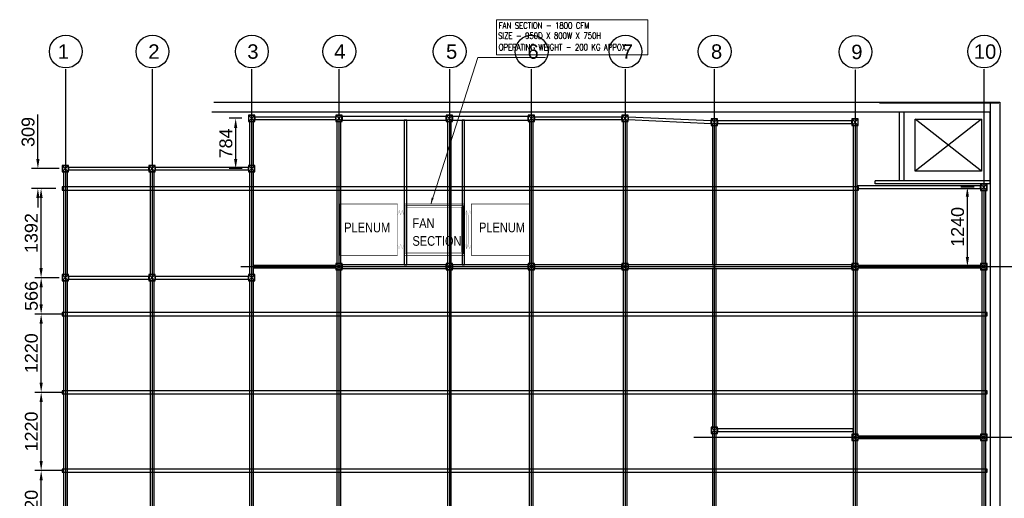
# Model space of a CAD drawing. Header units: millimetres. Extents: x -106827 to 92813, y -35754 to 7831.
# Tile 5 of 160: x -106661 to -91325, y 370 to 7831. Entities that reach past the tile are written whole.
import ezdxf

# ---------------------------------------------------------------- set-up
doc = ezdxf.new("R2010")
doc.units = ezdxf.units.MM
doc.header["$PDMODE"] = 35
doc.linetypes.add('CENTER2', pattern=[1.125, 0.75, -0.125, 0.125, -0.125])
for name, color, linetype, lineweight in [('2020 HVAC FRESH AIR DUCT', 150, 'Continuous', 25), ('2020 HVAC FRESH AIR GRILLE & DUCT TEXT', 150, 'Continuous', 9), ('MEI- EXISTING WALLS', 1, 'Continuous', 15)]:
    doc.layers.add(name, color=color, linetype=linetype, lineweight=lineweight)
doc.layers.add('wall', color=7, linetype='Continuous')
doc.styles.add('ARIAL', font='arial.ttf')
doc.styles.add('C-ARIAL', font='arial.ttf')
doc.styles.add('HVAC', font='simplex.shx', dxfattribs={"height": 8})
doc.styles.get("Standard").update_dxf_attribs({"font": 'ARIALN.TTF'})
doc.dimstyles.new('S-50', dxfattribs={"dimtxt": 200, "dimasz": 150, "dimexe": 100, "dimexo": 100, "dimgap": 50, "dimtad": 1, "dimdec": 0, "dimzin": 0, "dimdsep": 46, "dimtxsty": 'ARIAL', "dimblk1": 'ARCHTICK', "dimblk2": 'ARCHTICK', "dimcen": 0.09, "dimdle": 100, "dimclrd": 8, "dimclre": 8, "dimclrt": 6, "dimadec": 0, "dimazin": 0, "dimtfac": 1, "dimtdec": 0, "dimtofl": 0, "dimtmove": 0, "dimatfit": 3, "dimfxl": 1, "dimtolj": 1, "dimtzin": 0, "dimlwd": -1, "dimarcsym": 0})
doc.dimstyles.new('TFS-Dim', dxfattribs={"dimtxt": 120, "dimasz": 40, "dimexe": 25, "dimexo": 25, "dimgap": 4.5, "dimtad": 1, "dimdec": 0, "dimzin": 0, "dimdsep": 46, "dimtxsty": 'Standard', "dimblk": 'ARCHTICK', "dimcen": 0.09, "dimdle": 2, "dimclrd": 256, "dimclre": 8, "dimadec": 0, "dimazin": 0, "dimtfac": 1, "dimtdec": 0, "dimtofl": 0, "dimtmove": 1, "dimatfit": 3, "dimfxl": 1, "dimtolj": 1, "dimtzin": 0, "dimlwd": -1, "dimlwe": -1, "dimarcsym": 0})

# ---------------------------------------------------------------- blocks, each defined once
blk = doc.blocks.new('*D577')
at = {"color": 8, "lineweight": -2, "ltscale": 10}
for p, q in [((-105999, 802), (-106427, 802)), ((-105999, -418), (-106427, -418))]:
    blk.add_line(p, q, dxfattribs=at)
at = {"color": 8, "ltscale": 10}
blk.add_line((-106327, -268), (-106327, 652), dxfattribs=at)
at = {"color": 8}
for points in [[(-106302, 652), (-106352, 652), (-106327, 802)], [(-106352, -268), (-106302, -268), (-106327, -418)]]:
    blk.add_solid(points, dxfattribs=at)
at = {"layer": 'Defpoints', "color": 0}
for p in [(-106327, 802), (-105899, 802), (-105899, -418)]:
    blk.add_point(p, dxfattribs=at)
at = {"color": 6, "insert": (-106479, 192), "char_height": 200, "attachment_point": 5, "rotation": 90, "style": 'ARIAL'}
blk.add_mtext('\\A1;1220', dxfattribs=at)
blk = doc.blocks.new('_ArchTick')
at = {"color": 0, "linetype": 'ByBlock', "const_width": 0.15}
blk.add_lwpolyline([(-0.5, -0.5), (0.5, 0.5)], dxfattribs=at)
blk = doc.blocks.new('*D578')
at = {"color": 8, "lineweight": -2, "ltscale": 10}
for p, q in [((-105999, 2022), (-106427, 2022)), ((-105999, 802), (-106427, 802))]:
    blk.add_line(p, q, dxfattribs=at)
at = {"color": 8, "ltscale": 10}
blk.add_line((-106327, 952), (-106327, 1872), dxfattribs=at)
at = {"color": 8}
for points in [[(-106302, 1872), (-106352, 1872), (-106327, 2022)], [(-106352, 952), (-106302, 952), (-106327, 802)]]:
    blk.add_solid(points, dxfattribs=at)
at = {"layer": 'Defpoints', "color": 0}
for p in [(-106327, 2022), (-105899, 2022), (-105899, 802)]:
    blk.add_point(p, dxfattribs=at)
at = {"color": 6, "insert": (-106479, 1412), "char_height": 200, "attachment_point": 5, "rotation": 90, "style": 'ARIAL'}
blk.add_mtext('\\A1;1220', dxfattribs=at)
blk = doc.blocks.new('*D579')
at = {"color": 8, "lineweight": -2, "ltscale": 10}
for p, q in [((-105999, 3242), (-106427, 3242)), ((-105999, 2022), (-106427, 2022))]:
    blk.add_line(p, q, dxfattribs=at)
at = {"color": 8, "ltscale": 10}
blk.add_line((-106327, 2172), (-106327, 3092), dxfattribs=at)
at = {"color": 8}
for points in [[(-106302, 3092), (-106352, 3092), (-106327, 3242)], [(-106352, 2172), (-106302, 2172), (-106327, 2022)]]:
    blk.add_solid(points, dxfattribs=at)
at = {"layer": 'Defpoints', "color": 0}
for p in [(-106327, 3242), (-105899, 3242), (-105899, 2022)]:
    blk.add_point(p, dxfattribs=at)
at = {"color": 6, "insert": (-106479, 2632), "char_height": 200, "attachment_point": 5, "rotation": 90, "style": 'ARIAL'}
blk.add_mtext('\\A1;1220', dxfattribs=at)
blk = doc.blocks.new('*D580')
at = {"color": 8, "lineweight": -2, "ltscale": 10}
for p, q in [((-106049, 3809), (-106427, 3809)), ((-105999, 3242), (-106427, 3242))]:
    blk.add_line(p, q, dxfattribs=at)
at = {"color": 8, "ltscale": 10}
blk.add_line((-106327, 3392), (-106327, 3659), dxfattribs=at)
at = {"color": 8}
for points in [[(-106302, 3659), (-106352, 3659), (-106327, 3809)], [(-106352, 3392), (-106302, 3392), (-106327, 3242)]]:
    blk.add_solid(points, dxfattribs=at)
at = {"layer": 'Defpoints', "color": 0}
for p in [(-106327, 3809), (-105949, 3809), (-105899, 3242)]:
    blk.add_point(p, dxfattribs=at)
at = {"color": 6, "insert": (-106479, 3525), "char_height": 200, "attachment_point": 5, "rotation": 90, "style": 'ARIAL'}
blk.add_mtext('\\A1;566', dxfattribs=at)
blk = doc.blocks.new('*D581')
at = {"color": 8, "lineweight": -2, "ltscale": 10}
for p, q in [((-106100, 5201), (-106428, 5201)), ((-106099, 3809), (-106428, 3809))]:
    blk.add_line(p, q, dxfattribs=at)
at = {"color": 8, "ltscale": 10}
blk.add_line((-106328, 3959), (-106328, 5051), dxfattribs=at)
at = {"color": 8}
for points in [[(-106303, 5051), (-106353, 5051), (-106328, 5201)], [(-106353, 3959), (-106303, 3959), (-106328, 3809)]]:
    blk.add_solid(points, dxfattribs=at)
at = {"layer": 'Defpoints', "color": 0}
for p in [(-106328, 5201), (-106000, 5201), (-105999, 3809)]:
    blk.add_point(p, dxfattribs=at)
at = {"color": 6, "insert": (-106480, 4505), "char_height": 200, "attachment_point": 5, "rotation": 90, "style": 'ARIAL'}
blk.add_mtext('\\A1;1392', dxfattribs=at)
blk = doc.blocks.new('*D582')
at = {"color": 8, "ltscale": 10}
for p, q in [((-106378, 5659), (-106378, 6352)), ((-106378, 5051), (-106378, 4901))]:
    blk.add_line(p, q, dxfattribs=at)
at = {"color": 8, "lineweight": -2, "ltscale": 10}
for p, q in [((-106049, 5509), (-106478, 5509)), ((-106100, 5201), (-106478, 5201))]:
    blk.add_line(p, q, dxfattribs=at)
at = {"color": 8}
for points in [[(-106403, 5659), (-106353, 5659), (-106378, 5509)], [(-106353, 5051), (-106403, 5051), (-106378, 5201)]]:
    blk.add_solid(points, dxfattribs=at)
at = {"layer": 'Defpoints', "color": 0}
for p in [(-106378, 5509), (-105949, 5509), (-106000, 5201)]:
    blk.add_point(p, dxfattribs=at)
at = {"color": 6, "insert": (-106530, 6081), "char_height": 200, "attachment_point": 5, "rotation": 90, "style": 'ARIAL'}
blk.add_mtext('\\A1;309', dxfattribs=at)
blk = doc.blocks.new('*D586')
at = {"color": 8, "lineweight": -2, "ltscale": 10}
for p, q in [((-91794, 5220), (-92000, 5220)), ((-91794, 3981), (-92000, 3981))]:
    blk.add_line(p, q, dxfattribs=at)
at = {"color": 8, "ltscale": 10}
blk.add_line((-91900, 4131), (-91900, 5070), dxfattribs=at)
at = {"color": 8}
for points in [[(-91875, 5070), (-91925, 5070), (-91900, 5220)], [(-91925, 4131), (-91875, 4131), (-91900, 3981)]]:
    blk.add_solid(points, dxfattribs=at)
at = {"layer": 'Defpoints', "color": 0}
for p in [(-91900, 5220), (-91694, 5220), (-91694, 3981)]:
    blk.add_point(p, dxfattribs=at)
at = {"color": 6, "insert": (-92052, 4601), "char_height": 200, "attachment_point": 5, "rotation": 90, "style": 'ARIAL'}
blk.add_mtext('\\A1;1240', dxfattribs=at)
blk = doc.blocks.new('*D588')
at = {"color": 8, "lineweight": -2, "ltscale": 10}
for p, q in [((-103200, 6294), (-103397, 6294)), ((-103196, 5509), (-103397, 5509))]:
    blk.add_line(p, q, dxfattribs=at)
at = {"color": 8, "ltscale": 10}
blk.add_line((-103297, 5659), (-103297, 6144), dxfattribs=at)
at = {"color": 8}
for points in [[(-103272, 6144), (-103322, 6144), (-103297, 6294)], [(-103322, 5659), (-103272, 5659), (-103297, 5509)]]:
    blk.add_solid(points, dxfattribs=at)
at = {"layer": 'Defpoints', "color": 0}
for p in [(-103297, 6294), (-103100, 6294), (-103096, 5509)]:
    blk.add_point(p, dxfattribs=at)
at = {"color": 6, "insert": (-103449, 5902), "char_height": 200, "attachment_point": 5, "rotation": 90, "style": 'ARIAL'}
blk.add_mtext('\\A1;784', dxfattribs=at)
blk = doc.blocks.new('zw$7937')
at = {"layer": '2020 HVAC FRESH AIR DUCT', "linetype": 'Continuous', "ltscale": 4, "const_width": 7.5}
for points in [[(-2568, -1539), (-1668, -1539), (-1668, -739), (-2568, -739)], [(382, -1539), (-518, -1539), (-518, -739), (382, -739)]]:
    blk.add_lwpolyline(points, close=True, dxfattribs=at)
at = {"layer": '2020 HVAC FRESH AIR DUCT', "color": 1, "linetype": 'Continuous', "ltscale": 4, "const_width": 7.5}
for points in [[(-618, -1539), (-1568, -1539), (-1568, -739), (-618, -739)], [(-668, -1489), (-1518, -1489), (-1518, -789), (-668, -789)]]:
    blk.add_lwpolyline(points, close=True, dxfattribs=at)
at = {"layer": '2020 HVAC FRESH AIR DUCT', "color": 7, "linetype": 'Continuous', "ltscale": 4, "const_width": 7.5}
blk.add_lwpolyline([(-643, -1514), (-1543, -1514), (-1543, -764), (-643, -764)], close=True, dxfattribs=at)
at = {"layer": '2020 HVAC FRESH AIR DUCT', "color": 8, "linetype": 'Continuous', "ltscale": 4, "const_width": 2}
for points in [[(-1668, -914), (-1643, -839), (-1618, -914), (-1618, -1364), (-1643, -1439), (-1668, -1364)], [(-1568, -914), (-1593, -839), (-1618, -914), (-1618, -1364), (-1593, -1439), (-1568, -1364)], [(-618, -914), (-593, -839), (-568, -914), (-568, -1364), (-593, -1439), (-618, -1364)], [(-518, -914), (-543, -839), (-568, -914), (-568, -1364), (-543, -1439), (-518, -1364)]]:
    blk.add_lwpolyline(points, close=True, dxfattribs=at)
for points in [[(-1643, -1439), (-1643, -839)], [(-1593, -1439), (-1593, -839)], [(-593, -1439), (-593, -839)], [(-543, -1439), (-543, -839)]]:
    blk.add_lwpolyline(points, dxfattribs=at)
at = {"layer": '2020 HVAC FRESH AIR GRILLE & DUCT TEXT', "linetype": 'Continuous'}
for s, p in [('PLENUM', (-2498, -1179)), ('FAN', (-1435, -1113)), ('PLENUM', (-398, -1179)), ('SECTION', (-1435, -1389))]:
    blk.add_text(s, height=150, dxfattribs=at).set_placement(p)

msp = doc.modelspace()

# ---------------------------------------------------------------- linework, layer by layer
at = {"color": 252, "linetype": 'CENTER2'}
for p, q in [((-105949.2, 7059.5), (-105949.2, -6756.1)), ((-104599.1, 7059.5), (-104599.1, -6756.1)), ((-103049.6, 7059.5), (-103049.6, -6756.1)), ((-101688.8, 7059.5), (-101688.8, -6756.1)), ((-99968.9, 7059.5), (-99968.9, -6756.1)), ((-98693, 7059.5), (-98693, -6756.1)), ((-97232, 7059.6), (-97232, -6756)), ((-95842, 7059.5), (-95842, -6756.1)), ((-91644, 7059.5), (-91644, -6756.1)), ((-93648.6, 7053.9), (-93648.6, -6761.6)), ((-90461.4, 3980.8), (-103214.9, 3980.8)), ((-90461.4, 1321), (-96162.2, 1321))]:
    msp.add_line(p, q, dxfattribs=at)
at = {"ltscale": 10}
for p, q in [((-103634.8, 6543.5), (-91396.7, 6543.5)), ((-91546.7, 6543.5), (-91544, -2615.6)), ((-91396.7, 6543.5), (-91394, -2615.5)), ((-103670.6, 6393.5), (-91544, 6393.5)), ((-103099.6, 6243.6), (-102999.6, 6343.6)), ((-102999.6, 6243.6), (-103099.6, 6343.6)), ((-101738.8, 6243.6), (-101638.8, 6343.6)), ((-101638.8, 6243.6), (-101738.8, 6343.6)), ((-100018.9, 6243.6), (-99918.9, 6343.6)), ((-99918.9, 6243.6), (-100018.9, 6343.6)), ((-98743, 6243.6), (-98643, 6343.6)), ((-98643, 6243.6), (-98743, 6343.6)), ((-97281.8, 6243.6), (-97181.8, 6343.6)), ((-97181.8, 6243.6), (-97281.8, 6343.6)), ((-92959.4, 5321.4), (-92959.4, 6393.6)), ((-92884.4, 5321.4), (-92884.4, 6393.6)), ((-91544, 5270.4), (-91544, 6393.5)), ((-95892, 6183.6), (-95792, 6283.6)), ((-95792, 6183.6), (-95892, 6283.6)), ((-93698.6, 6183.6), (-93598.6, 6283.6)), ((-93598.6, 6183.6), (-93698.6, 6283.6)), ((-105999.2, 5459.4), (-105899.2, 5559.4)), ((-105899.2, 5459.4), (-105999.2, 5559.4)), ((-104649.1, 5459.4), (-104549.1, 5559.4)), ((-104549.1, 5459.4), (-104649.1, 5559.4)), ((-103099.6, 5459.4), (-102999.6, 5559.4)), ((-102999.6, 5459.4), (-103099.6, 5559.4)), ((-91544, 5320.4), (-93335, 5320.4)), ((-93335, 5272.8), (-93335, 5320.4)), ((-91544, 5272.8), (-93335, 5272.8)), ((-91694, 5170.4), (-91594, 5270.4)), ((-91594, 5170.4), (-91694, 5270.4)), ((-101738.8, 3930.8), (-101638.8, 4030.8)), ((-101638.8, 3930.8), (-101738.8, 4030.8)), ((-100018.9, 3930.8), (-99918.9, 4030.8)), ((-99918.9, 3930.8), (-100018.9, 4030.8)), ((-98743, 3930.8), (-98643, 4030.8)), ((-98643, 3930.8), (-98743, 4030.8)), ((-97281.8, 3930.8), (-97181.8, 4030.8)), ((-97181.8, 3930.8), (-97281.8, 4030.8)), ((-93698.6, 3930.8), (-93598.6, 4030.8)), ((-93598.6, 3930.8), (-93698.6, 4030.8)), ((-91694, 3930.8), (-91594, 4030.8)), ((-91594, 3930.8), (-91694, 4030.8)), ((-105999.2, 3758.6), (-105899.2, 3858.6)), ((-105899.2, 3758.6), (-105999.2, 3858.6)), ((-104649.1, 3758.6), (-104549.1, 3858.6)), ((-104549.1, 3758.6), (-104649.1, 3858.6)), ((-103099.6, 3758.6), (-102999.6, 3858.6)), ((-102999.6, 3758.6), (-103099.6, 3858.6)), ((-95892, 1381.4), (-95792, 1481.4)), ((-95792, 1381.4), (-95892, 1481.4)), ((-93698.6, 1270.4), (-93598.6, 1370.4)), ((-93598.6, 1270.4), (-93698.6, 1370.4)), ((-91694, 1271), (-91594, 1371)), ((-91594, 1271), (-91694, 1371))]:
    msp.add_line(p, q, dxfattribs=at)
at = {"color": 4, "ltscale": 10}
for points in [[(-103099.6, 6243.6), (-102999.6, 6243.6), (-102999.6, 6343.6), (-103099.6, 6343.6)], [(-103095.6, 6247.6), (-103003.6, 6247.6), (-103003.6, 6339.6), (-103095.6, 6339.6)], [(-101738.8, 6243.6), (-101638.8, 6243.6), (-101638.8, 6343.6), (-101738.8, 6343.6)], [(-101734.8, 6247.6), (-101642.8, 6247.6), (-101642.8, 6339.6), (-101734.8, 6339.6)], [(-100018.9, 6243.6), (-99918.9, 6243.6), (-99918.9, 6343.6), (-100018.9, 6343.6)], [(-100014.9, 6247.6), (-99922.9, 6247.6), (-99922.9, 6339.6), (-100014.9, 6339.6)], [(-98743, 6243.6), (-98643, 6243.6), (-98643, 6343.6), (-98743, 6343.6)], [(-98739, 6247.6), (-98647, 6247.6), (-98647, 6339.6), (-98739, 6339.6)], [(-97281.8, 6243.6), (-97181.8, 6243.6), (-97181.8, 6343.6), (-97281.8, 6343.6)], [(-97277.8, 6247.6), (-97185.8, 6247.6), (-97185.8, 6339.6), (-97277.8, 6339.6)], [(-95892, 6183.6), (-95792, 6183.6), (-95792, 6283.6), (-95892, 6283.6)], [(-95888, 6187.6), (-95796, 6187.6), (-95796, 6279.6), (-95888, 6279.6)], [(-93698.6, 6183.6), (-93598.6, 6183.6), (-93598.6, 6283.6), (-93698.6, 6283.6)], [(-93694.6, 6187.6), (-93602.6, 6187.6), (-93602.6, 6279.6), (-93694.6, 6279.6)], [(-105999.2, 5459.4), (-105899.2, 5459.4), (-105899.2, 5559.4), (-105999.2, 5559.4)], [(-105995.2, 5463.4), (-105903.2, 5463.4), (-105903.2, 5555.4), (-105995.2, 5555.4)], [(-104649.1, 5459.4), (-104549.1, 5459.4), (-104549.1, 5559.4), (-104649.1, 5559.4)], [(-104645.1, 5463.4), (-104553.1, 5463.4), (-104553.1, 5555.4), (-104645.1, 5555.4)], [(-103099.6, 5459.4), (-102999.6, 5459.4), (-102999.6, 5559.4), (-103099.6, 5559.4)], [(-103095.6, 5463.4), (-103003.6, 5463.4), (-103003.6, 5555.4), (-103095.6, 5555.4)], [(-91694, 5170.4), (-91594, 5170.4), (-91594, 5270.4), (-91694, 5270.4)], [(-91690, 5174.4), (-91598, 5174.4), (-91598, 5266.4), (-91690, 5266.4)], [(-101738.8, 3930.8), (-101638.8, 3930.8), (-101638.8, 4030.8), (-101738.8, 4030.8)], [(-101734.8, 3934.8), (-101642.8, 3934.8), (-101642.8, 4026.8), (-101734.8, 4026.8)], [(-100018.9, 3930.8), (-99918.9, 3930.8), (-99918.9, 4030.8), (-100018.9, 4030.8)], [(-100014.9, 3934.8), (-99922.9, 3934.8), (-99922.9, 4026.8), (-100014.9, 4026.8)], [(-98743, 3930.8), (-98643, 3930.8), (-98643, 4030.8), (-98743, 4030.8)], [(-98739, 3934.8), (-98647, 3934.8), (-98647, 4026.8), (-98739, 4026.8)], [(-97281.8, 3930.8), (-97181.8, 3930.8), (-97181.8, 4030.8), (-97281.8, 4030.8)], [(-97277.8, 3934.8), (-97185.8, 3934.8), (-97185.8, 4026.8), (-97277.8, 4026.8)], [(-93698.6, 3930.8), (-93598.6, 3930.8), (-93598.6, 4030.8), (-93698.6, 4030.8)], [(-93694.6, 3934.8), (-93602.6, 3934.8), (-93602.6, 4026.8), (-93694.6, 4026.8)], [(-91694, 3930.8), (-91594, 3930.8), (-91594, 4030.8), (-91694, 4030.8)], [(-91690, 3934.8), (-91598, 3934.8), (-91598, 4026.8), (-91690, 4026.8)], [(-105999.2, 3758.6), (-105899.2, 3758.6), (-105899.2, 3858.6), (-105999.2, 3858.6)], [(-105995.2, 3762.6), (-105903.2, 3762.6), (-105903.2, 3854.6), (-105995.2, 3854.6)], [(-104649.1, 3758.6), (-104549.1, 3758.6), (-104549.1, 3858.6), (-104649.1, 3858.6)], [(-104645.1, 3762.6), (-104553.1, 3762.6), (-104553.1, 3854.6), (-104645.1, 3854.6)], [(-103099.6, 3758.6), (-102999.6, 3758.6), (-102999.6, 3858.6), (-103099.6, 3858.6)], [(-103095.6, 3762.6), (-103003.6, 3762.6), (-103003.6, 3854.6), (-103095.6, 3854.6)], [(-95892, 1381.4), (-95792, 1381.4), (-95792, 1481.4), (-95892, 1481.4)], [(-95888, 1385.4), (-95796, 1385.4), (-95796, 1477.4), (-95888, 1477.4)], [(-93698.6, 1270.4), (-93598.6, 1270.4), (-93598.6, 1370.4), (-93698.6, 1370.4)], [(-93694.6, 1274.4), (-93602.6, 1274.4), (-93602.6, 1366.4), (-93694.6, 1366.4)], [(-91694, 1271), (-91594, 1271), (-91594, 1371), (-91694, 1371)], [(-91690, 1275), (-91598, 1275), (-91598, 1367), (-91690, 1367)]]:
    msp.add_lwpolyline(points, close=True, dxfattribs=at)
at = {"color": 6, "ltscale": 10}
for points in [[(-102999.6, 6273.6), (-101738.8, 6273.6), (-101738.8, 6313.6), (-102999.6, 6313.6)], [(-98643, 6273.6), (-97281.8, 6273.6), (-97281.8, 6313.6), (-98643, 6313.6)], [(-97181.8, 6273.6), (-95893, 6213.6), (-95891.1, 6253.6), (-97181.8, 6313.6)], [(-100631.3, 4011.3), (-100631.3, 6263.1), (-100671.3, 6263.1), (-100671.3, 4011.3)], [(-99731.3, 4011.3), (-99731.3, 6263.1), (-99771.3, 6263.1), (-99771.3, 4011.3)], [(-95792, 6213.6), (-93698.6, 6213.6), (-93698.6, 6253.6), (-95792, 6253.6)], [(-105899.2, 5489.4), (-104649.1, 5489.4), (-104649.1, 5529.4), (-105899.2, 5529.4)], [(-104549.1, 5489.4), (-103099.6, 5489.4), (-103099.6, 5529.4), (-104549.1, 5529.4)], [(-93618.1, 5200.4), (-91694, 5200.4), (-91694, 5240.4), (-93618.1, 5240.4)], [(-103019.1, 3960.8), (-101738.8, 3960.8), (-101738.8, 4000.8), (-103019.1, 4000.8)], [(-93598.6, 3960.8), (-91694, 3960.8), (-91694, 4000.8), (-93598.6, 4000.8)], [(-105899.2, 3788.6), (-104649.1, 3788.6), (-104649.1, 3828.6), (-105899.2, 3828.6)], [(-104549.1, 3788.6), (-103099.6, 3788.6), (-103099.6, 3828.6), (-104549.1, 3828.6)], [(-95792, 1411.4), (-93679.1, 1411.4), (-93679.1, 1451.4), (-95792, 1451.4)], [(-93598.6, 1300.4), (-91694, 1301), (-91694, 1341), (-93598.6, 1340.4)]]:
    msp.add_lwpolyline(points, close=True, dxfattribs=at)
at = {"color": 3, "ltscale": 10}
for points in [[(-101638.8, 6324.1), (-101638.8, 6263.1), (-100018.9, 6263.1), (-100018.9, 6324.1)], [(-99918.9, 6324.1), (-99918.9, 6263.1), (-98743, 6263.1), (-98743, 6324.1)], [(-103080.1, 5559.4), (-103019.1, 5559.4), (-103019.1, 6243.6), (-103080.1, 6243.6)], [(-101719.3, 4030.8), (-101658.3, 4030.8), (-101658.3, 6243.6), (-101719.3, 6243.6)], [(-99999.4, 4030.8), (-99938.4, 4030.8), (-99938.4, 6243.6), (-99999.4, 6243.6)], [(-98723, 4030.8), (-98662, 4030.8), (-98662, 6243.6), (-98723, 6243.6)], [(-97262.3, 4030.8), (-97201.3, 4030.8), (-97201.3, 6243.6), (-97262.3, 6243.6)], [(-95872.5, 4011.3), (-95811.5, 4011.3), (-95811.5, 6183.6), (-95872.5, 6183.6)], [(-93679.1, 4030.8), (-93618.1, 4030.8), (-93618.1, 6183.6), (-93679.1, 6183.6)], [(-105979.7, 3858.6), (-105918.7, 3858.6), (-105918.7, 5459.4), (-105979.7, 5459.4)], [(-104629.6, 3858.6), (-104568.6, 3858.6), (-104568.6, 5459.4), (-104629.6, 5459.4)], [(-103080.1, 3858.6), (-103019.1, 3858.6), (-103019.1, 5459.4), (-103080.1, 5459.4)], [(-91674.5, 4030.8), (-91613.5, 4030.8), (-91613.5, 5170.4), (-91674.5, 5170.4)], [(-101638.8, 4011.3), (-101638.8, 3950.3), (-100018.9, 3950.3), (-100018.9, 4011.3)], [(-99918.9, 4011.3), (-99918.9, 3950.3), (-98743, 3950.3), (-98743, 4011.3)], [(-98643, 4011.3), (-98643, 3950.3), (-97281.8, 3950.3), (-97281.8, 4011.3)], [(-97181.8, 4011.3), (-97181.8, 3950.3), (-93698.6, 3950.3), (-93698.6, 4011.3)], [(-101719.3, -1586.2), (-101658.3, -1586.2), (-101658.3, 3930.8), (-101719.3, 3930.8)], [(-99999.4, -1586.2), (-99938.4, -1586.2), (-99938.4, 3930.8), (-99999.4, 3930.8)], [(-98723.5, -1586.2), (-98662.5, -1586.2), (-98662.5, 3930.8), (-98723.5, 3930.8)], [(-97262.3, -1586.2), (-97201.3, -1586.2), (-97201.3, 3930.8), (-97262.3, 3930.8)], [(-95872.5, 1481.4), (-95811.5, 1481.4), (-95811.5, 3950.3), (-95872.5, 3950.3)], [(-93679.1, 1370.4), (-93618.1, 1370.4), (-93618.1, 3930.8), (-93679.1, 3930.8)], [(-91674.5, 1371), (-91613.5, 1371), (-91613.5, 3930.8), (-91674.5, 3930.8)], [(-105979.7, -1586.2), (-105918.7, -1586.2), (-105918.7, 3758.6), (-105979.7, 3758.6)], [(-104629.6, -1586.2), (-104568.6, -1586.2), (-104568.6, 3758.6), (-104629.6, 3758.6)], [(-103080.1, -1586.2), (-103019.1, -1586.2), (-103019.1, 3758.6), (-103080.1, 3758.6)], [(-95872.5, -2017.4), (-95811.5, -2017.4), (-95811.5, 1381.4), (-95872.5, 1381.4)], [(-93679.1, -2017.4), (-93618.1, -2017.4), (-93618.1, 1270.4), (-93679.1, 1270.4)], [(-91674.5, -2567.4), (-91613.5, -2567.4), (-91613.5, 1270.4), (-91674.5, 1270.4)]]:
    msp.add_lwpolyline(points, close=True, dxfattribs=at)
at = {"color": 30, "ltscale": 10}
for points in [[(-105999.7, 5175.8), (-93598.1, 5175.8), (-93598.1, 5225.8), (-105999.7, 5225.8)], [(-105999.7, 3217.3), (-91593.5, 3217.2), (-91593.5, 3267.2), (-105999.7, 3267.3)], [(-105999.7, 1997.3), (-91593.5, 1997.2), (-91593.5, 2047.2), (-105999.7, 2047.3)], [(-105999.7, 777.3), (-91593.5, 777.2), (-91593.5, 827.2), (-105999.7, 827.3)]]:
    msp.add_lwpolyline(points, close=True, dxfattribs=at)
for centre in [(-105943.7, 7333.9), (-104593.7, 7333.9), (-103044.1, 7333.9), (-101683.3, 7333.9), (-99963.4, 7333.9), (-98687.5, 7333.9), (-97226.5, 7334), (-95836.6, 7333.9), (-93643.1, 7328.4), (-91638.5, 7333.9)]:
    msp.add_circle(centre, 255.6)
at = {"layer": '2020 HVAC FRESH AIR GRILLE & DUCT TEXT'}
msp.add_lwpolyline([(-99232.4, 7831.1), (-96876.1, 7831.1), (-96876.1, 7281.7), (-99232.4, 7281.7)], close=True, dxfattribs=at)
at = {"layer": 'MEI- EXISTING WALLS', "color": 18, "true_color": 0x000000}
for p, q in [((-91411, 6529.3), (-93267.5, 6529.3)), ((-91546.7, 6393.6), (-93267.5, 6393.6)), ((-91544, -2452.4), (-91544, 6393.6))]:
    msp.add_line(p, q, dxfattribs=at)
at = {"layer": 'wall', "color": 251, "ltscale": 5, "true_color": 0x636466}
msp.add_lwpolyline([(-91681.9, 6281.9), (-91681.9, 5471.2), (-92715.4, 5471.2), (-92715.4, 6281.9)], close=True, dxfattribs=at)
for points in [[(-91681.9, 5471.2), (-92715.4, 6281.9)], [(-91681.9, 6281.9), (-92715.4, 5471.2)]]:
    msp.add_lwpolyline(points, dxfattribs=at)

# ---------------------------------------------------------------- block references
at = {"layer": '2020 HVAC FRESH AIR DUCT'}
msp.add_blockref('zw$7937', (-99108.6, 5696.3), dxfattribs=at)

# ---------------------------------------------------------------- texts
at = {"color": 3, "style": 'C-ARIAL'}
for s, p in [('1', (-106066.3, 7221.7)), ('2', (-104658.1, 7221.7)), ('3', (-103115.8, 7221.7)), ('4', (-101762.3, 7221.7)), ('5', (-100020.6, 7221.7)), ('6', (-98751.9, 7221.7)), ('7', (-97283.7, 7221.8)), ('8', (-95893.7, 7221.7)), ('9', (-93708.3, 7216.2)), ('10', (-91799.3, 7221.7))]:
    msp.add_text(s, height=225, dxfattribs=at).set_placement(p)
at = {"layer": '2020 HVAC FRESH AIR GRILLE & DUCT TEXT', "style": 'HVAC', "width": 0.8}
for s, p in [('FAN SECTION - 1800 CFM', (-99200.5, 7691)), ('SIZE - 950D X 800W X 750H ', (-99210.7, 7532.3)), ('OPERATING WEIGHT - 200 KG APPOX.', (-99200.5, 7353.1))]:
    msp.add_text(s, height=98.425, dxfattribs=at).set_placement(p)

# ---------------------------------------------------------------- dimensions: what is measured, and where the dimension line sits
at = {"ltscale": 10}
for base, p1, p2, picture, middle in [((-106377.9, 5509.4), (-105999.7, 5200.8), (-105949.2, 5509.4), '*D582', (-106530.1, 6080.5)), ((-103296.7, 6293.6), (-103095.6, 5509.4), (-103099.6, 6293.6), '*D588', (-103448.9, 5901.5)), ((-91899.7, 5220.4), (-91694, 3980.8), (-91694, 5220.4), '*D586', (-92051.8, 4600.6)), ((-106327.9, 5200.8), (-105999.2, 3808.6), (-105999.7, 5200.8), '*D581', (-106480.1, 4504.7)), ((-106327.4, 3808.6), (-105899.2, 3242.3), (-105949.2, 3808.6), '*D580', (-106479.5, 3525.4)), ((-106327.4, 3242.3), (-105899.2, 2022.3), (-105899.2, 3242.3), '*D579', (-106479.5, 2632.3)), ((-106327.4, 2022.3), (-105899.2, 802.3), (-105899.2, 2022.3), '*D578', (-106479.5, 1412.3)), ((-106327.4, 802.3), (-105899.2, -417.7), (-105899.2, 802.3), '*D577', (-106479.5, 192.3))]:
    dim = msp.add_linear_dim(base=base, p1=p1, p2=p2, angle=90, dimstyle='S-50', dxfattribs=at)
    dim.commit()
    dim.dimension.update_dxf_attribs({"geometry": picture, "text_midpoint": middle})

# ---------------------------------------------------------------- leaders
at = {"layer": '2020 HVAC FRESH AIR GRILLE & DUCT TEXT', "linetype": 'Continuous'}
msp.add_leader([(-100259.6, 4957.5), (-99526.4, 7241.8), (-98469.7, 7241.8)], dimstyle='TFS-Dim', override={"dimasz": 100, "dimtad": 0, "dimclrd": 7, "dimlwd": 5}, dxfattribs=at)

doc.saveas('drawing.dxf')
